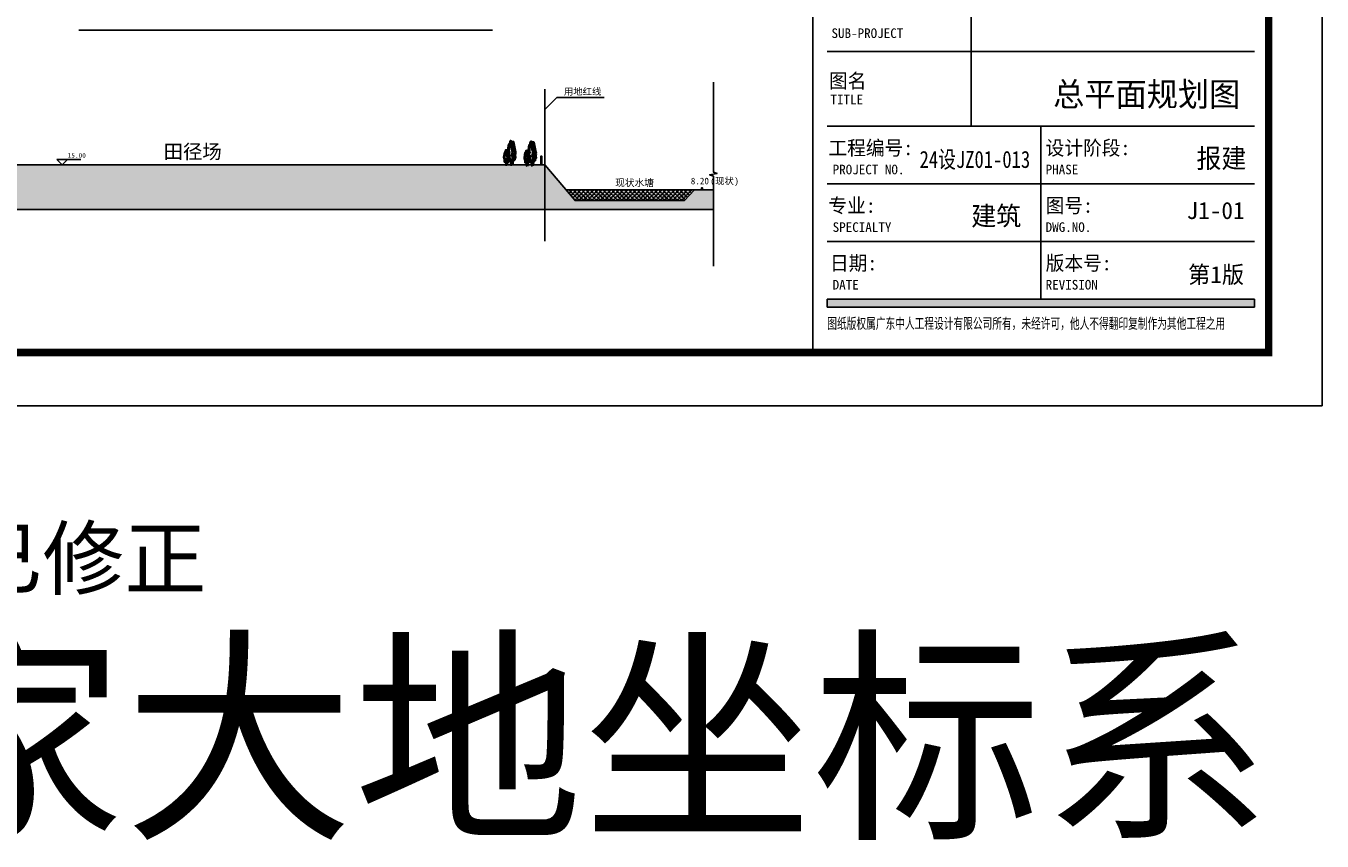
# Model space of a CAD drawing. Header units: millimetres. Extents: x 38389465 to 38395088, y 2473666 to 2480744.
# Tile 196 of 256: x 38390885 to 38391249, y 2479211 to 2479441. Entities that reach past the tile are written whole.
import ezdxf

# ---------------------------------------------------------------- set-up
doc = ezdxf.new("R2010")
doc.units = ezdxf.units.MM
doc.header["$LTSCALE"] = 2
doc.linetypes.add('DASH', pattern=[0.35, 0.25, -0.1])
doc.layers.get('0').update_dxf_attribs({"linetype": 'CONTINUOUS', "lineweight": 9})
for name, color, linetype in [('00-图框', 7, 'CONTINUOUS'), ('DIM_ELEV', 3, 'CONTINUOUS'), ('DIM_LEAD', 3, 'CONTINUOUS'), ('DIM_SYMB', 3, 'CONTINUOUS'), ('PUB_HATCH', 8, 'CONTINUOUS'), ('PUB_TEXT', 7, 'CONTINUOUS'), ('PUB_TITLE', 4, 'CONTINUOUS'), ('w-树01', 116, 'CONTINUOUS'), ('w-环境-水体', 156, 'CONTINUOUS'), ('建筑', 31, 'CONTINUOUS')]:
    doc.layers.add(name, color=color, linetype=linetype)
doc.layers.add('0核算', color=6, linetype='CONTINUOUS', plot=False)
doc.styles.add('-黑体', font='simhei.ttf', dxfattribs={"width": 0.8})
doc.styles.add('zz-0', font='arial.ttf')
doc.styles.add('图框-宋体', font='txt')
doc.styles.add('黑体', font='simhei.ttf', dxfattribs={"height": 3.5})

# ---------------------------------------------------------------- blocks, each defined once
blk = doc.blocks.new('A$C69596FC1')
at = {"layer": 'PUB_TITLE', "ltscale": 0.1}
blk.add_hatch(color=256, dxfattribs=at).paths.add_polyline_path([(109619.9998970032, 1999.999810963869), (109619.9998970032, 1849.999810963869), (117629.9998970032, 1849.999810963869), (117629.9998970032, 1999.999810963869)])
at = {"layer": 'PUB_TITLE'}
for p, q in [((118899.9998965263, 84099.99981099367), (118899.9998965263, -0.0001890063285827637)), ((117899.9998965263, 999.9998109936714), (117899.9998965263, 83099.99981099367)), ((112319.9998970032, 10989.99981099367), (112319.9998970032, 5239.999810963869)), ((109619.9998970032, 6639.999810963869), (117629.9998970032, 6639.999810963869)), ((999.9998970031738, 999.9998109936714), (117899.9998965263, 999.9998109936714)), ((118899.9998965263, -0.0001890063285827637), (-0.000102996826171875, -0.0001890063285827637))]:
    blk.add_line(p, q, dxfattribs=at)
at = {"layer": 'PUB_TITLE', "ltscale": 0.1}
for p, q in [((109349.9998965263, 999.9998105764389), (109349.9998965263, 83099.99981099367)), ((117629.9998970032, 5239.999810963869), (109619.9998970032, 5239.999810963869)), ((113624.9998965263, 5239.999810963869), (113624.9998965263, 1999.999810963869)), ((117629.9998970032, 4159.999810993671), (109619.9998970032, 4159.999810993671)), ((117629.9998970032, 3079.999810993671), (109619.9998970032, 3079.999810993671)), ((109619.9998970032, 1999.999810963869), (117629.9998970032, 1999.999810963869)), ((109619.9998970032, 1849.999810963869), (109619.9998970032, 1999.999810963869)), ((109619.9998970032, 1999.999810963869), (117629.9998970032, 1999.999810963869)), ((109619.9998970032, 1849.999810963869), (109619.9998970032, 1999.999810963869)), ((117629.9998970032, 1999.999810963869), (109619.9998970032, 1999.999810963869)), ((117629.9998970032, 1999.999810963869), (117629.9998970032, 1849.999810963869)), ((117629.9998970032, 1999.999810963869), (117629.9998970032, 1849.999810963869)), ((117629.9998970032, 1849.999810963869), (109619.9998970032, 1849.999810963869))]:
    blk.add_line(p, q, dxfattribs=at)
at = {"layer": 'PUB_TITLE', "const_width": 139.9999999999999}
blk.add_lwpolyline([(999.9998970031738, 83099.99981099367), (117899.9998965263, 83099.99981099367), (117899.9998965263, 999.9998109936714), (999.9998970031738, 999.9998109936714), (999.9998970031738, 83099.99981099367)], dxfattribs=at)
at = {"layer": 'PUB_TITLE', "ltscale": 0.1, "style": '图框-宋体'}
for s, height, p in [('SUB-PROJECT', 179.9999999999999, (109698.1460552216, 6896.136920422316)), ('图名', 269.9999999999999, (109650.2601418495, 5958.412743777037)), ('TITLE', 179.9999999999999, (109678.2470741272, 5652.739391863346)), ('工程编号:', 269.9999999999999, (109641.1178102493, 4699.999810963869)), ('设计阶段:', 269.9999999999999, (113714.9998965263, 4699.999810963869)), ('PROJECT NO.', 179.9999999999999, (109719.9998970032, 4339.999810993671)), ('PHASE', 179.9999999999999, (113714.9998965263, 4339.999810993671)), ('专业:', 269.9999999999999, (109641.1178102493, 3619.999810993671)), ('图号:', 269.9999999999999, (113714.9998965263, 3619.999810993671)), ('SPECIALTY', 179.9999999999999, (109719.9998970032, 3259.999810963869)), ('DWG.NO.', 179.9999999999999, (113714.9998965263, 3259.999810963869)), ('日期:', 269.9999999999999, (109669.3306803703, 2539.999810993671)), ('版本号:', 269.9999999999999, (113714.9998965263, 2539.999810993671)), ('DATE', 179.9999999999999, (109719.9998970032, 2179.999810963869)), ('REVISION', 179.9999999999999, (113714.9998965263, 2179.999810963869))]:
    blk.add_text(s, height=height, dxfattribs=at).set_placement(p)
at = {"layer": 'PUB_TITLE', "color": 201, "ltscale": 0.1, "style": '图框-宋体'}
for s, height, p in [('报建', 359.9999999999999, (116542.9853730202, 4459.999810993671)), ('建筑', 359.9999999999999, (112319.9998970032, 3379.999810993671)), ('第1版', 319.9999999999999, (116387.2986688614, 2299.999810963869))]:
    blk.add_text(s, height=height, dxfattribs=at).set_placement(p)
at = {"layer": 'PUB_TITLE', "color": 201, "ltscale": 0.1, "style": '图框-宋体', "width": 0.8}
blk.add_text('24设JZ01-013', height=319.9999999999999, dxfattribs=at).set_placement((111350.9294753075, 4459.999810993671))
at = {"layer": 'PUB_TITLE', "ltscale": 0.1, "style": '图框-宋体', "width": 0.65}
blk.add_text('图纸版权属广东中人工程设计有限公司所有，未经许可，他人不得翻印复制作为其他工程之用', height=199.9999999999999, dxfattribs=at).set_placement((109619.9998970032, 1444.768606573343))
blk = doc.blocks.new('A$C4F134FB3')
at = {"linetype": 'Continuous'}
for p, q in [((-0.4777372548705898, 5.255888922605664), (-1.026047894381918, 1.858905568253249)), ((-0.5667966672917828, 5.302585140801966), (-0.998693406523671, 3.100978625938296)), ((-0.8724074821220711, 2.847320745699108), (-0.7914904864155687, 2.856803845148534)), ((-0.724311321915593, 2.558585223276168), (-0.8167765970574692, 2.897674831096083)), ((-0.7705439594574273, 2.62023787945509), (-0.6934895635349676, 3.252177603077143)), ((-0.6934895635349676, 3.252177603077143), (-0.7397222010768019, 3.467961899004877)), ((-0.7336709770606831, 2.908982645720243), (-0.6527539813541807, 2.918465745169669)), ((-0.6874254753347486, 2.847320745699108), (-0.6065084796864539, 2.856803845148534)), ((-0.6472569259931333, 4.192380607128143), (-0.308217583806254, 3.190524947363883)), ((-0.4469154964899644, 3.452548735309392), (-0.6472569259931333, 4.099901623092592)), ((-0.2773958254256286, 3.283003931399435), (-0.6010242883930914, 4.300272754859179)), ((-0.5547916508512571, 2.419866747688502), (-0.462326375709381, 2.913087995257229)), ((-0.5210363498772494, 4.410897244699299), (-0.496761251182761, 4.413742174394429)), ((0, 5.456260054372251), (-0.4932780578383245, 5.374034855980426)), ((-0.4870283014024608, 3.479355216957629), (-0.4061113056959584, 3.488838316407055)), ((-0.261984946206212, 5.302128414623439), (-0.4777372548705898, 5.255888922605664)), ((-0.4777372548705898, 4.993865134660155), (-0.2928067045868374, 4.269446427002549)), ((-0.4716131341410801, 5.051733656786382), (-0.3906961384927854, 5.061216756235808)), ((-0.4716131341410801, 3.201876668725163), (-0.3906961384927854, 3.211359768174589)), ((-0.459375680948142, 4.102587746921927), (-0.4351005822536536, 4.105432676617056)), ((-0.308217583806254, 3.051806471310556), (-0.4469154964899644, 3.452548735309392)), ((-0.4099524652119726, 4.080558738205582), (-0.3290354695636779, 4.090041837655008)), ((-0.3328766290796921, 5.005487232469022), (-0.2519596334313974, 5.014970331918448)), ((-0.2928067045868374, 3.406309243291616), (-0.3236284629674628, 5.178823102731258)), ((-0.317461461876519, 5.144226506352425), (-0.2365444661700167, 5.153709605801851)), ((-0.308217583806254, 3.190524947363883), (-0.2773958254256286, 3.283003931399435)), ((-0.2467244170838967, 1.083733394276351), (-0.308217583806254, 3.051806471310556)), ((-0.3020462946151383, 3.818495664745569), (-0.2211292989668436, 3.827978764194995)), ((-0.2928067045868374, 4.269446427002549), (-0.2928067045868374, 3.406309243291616)), ((-0.2773958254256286, 3.144285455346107), (-0.01541087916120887, 3.68374619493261)), ((-0.1918850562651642, 1.103940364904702), (-0.2773958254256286, 3.144285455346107)), ((-0.2403856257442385, 3.756833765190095), (-0.1594686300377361, 3.766316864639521)), ((-0.2095552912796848, 3.263538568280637), (-0.1286382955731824, 3.273021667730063)), ((-0.194140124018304, 5.25213483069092), (-0.1132231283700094, 5.261617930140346)), ((-0.178724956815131, 5.051733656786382), (-0.09780796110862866, 5.061216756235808)), ((-0.1633097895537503, 3.618094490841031), (-0.08239279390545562, 3.627577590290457)), ((-0.1356571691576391, 5.289579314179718), (-0.1113820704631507, 5.292424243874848)), ((0.04623263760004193, 4.331099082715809), (-0.1232870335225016, 5.379194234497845)), ((-0.1170642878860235, 3.186461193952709), (-0.03614729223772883, 3.195944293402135)), ((-0.1048268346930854, 5.243332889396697), (-0.080551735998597, 5.246177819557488)), ((-0.08941166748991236, 5.289579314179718), (-0.06513656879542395, 5.292424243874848)), ((-0.08623395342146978, 5.390874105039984), (-0.005316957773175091, 5.40035720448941)), ((-0.05540361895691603, 5.067149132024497), (0.02551337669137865, 5.076632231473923)), ((0.1424443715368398, 5.540293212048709), (-0.04623263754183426, 5.471673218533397)), ((-0.04316616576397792, 5.412903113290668), (-0.01889106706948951, 5.415748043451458)), ((-0.02457328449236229, 5.221303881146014), (0.0563437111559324, 5.23078698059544)), ((-0.01541087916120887, 3.68374619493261), (0.07705439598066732, 4.176967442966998)), ((-0.01233583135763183, 5.120009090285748), (0.01193926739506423, 5.122854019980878)), ((0.01541087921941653, 4.901386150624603), (0.1232870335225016, 5.440846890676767)), ((0.07705439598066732, 4.176967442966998), (0.01541087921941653, 4.901386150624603)), ((0.02167221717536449, 5.221303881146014), (0.1025892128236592, 5.23078698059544)), ((0.02167221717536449, 5.159641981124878), (0.1025892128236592, 5.169125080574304)), ((0.05250255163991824, 5.452536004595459), (0.1334195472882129, 5.462019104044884)), ((0.05250255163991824, 5.159641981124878), (0.1334195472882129, 5.169125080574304)), ((0.06474000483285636, 4.672960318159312), (0.08901510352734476, 4.675805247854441)), ((0.06791771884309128, 5.236719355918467), (0.1488347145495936, 5.246202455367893)), ((0.07705439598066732, 4.146141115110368), (0.3698611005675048, 4.978451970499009)), ((0.0801551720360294, 4.827115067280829), (0.1044302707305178, 4.829959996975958)), ((0.08333288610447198, 4.866747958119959), (0.1642498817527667, 4.876231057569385)), ((0.09874805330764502, 5.329212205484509), (0.1796650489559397, 5.338695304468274)), ((0.09874805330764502, 5.313796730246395), (0.1796650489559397, 5.323279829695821)), ((0.1141632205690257, 4.990071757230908), (0.1950802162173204, 4.999554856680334)), ((0.1264006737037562, 5.197086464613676), (0.1506757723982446, 5.199931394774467)), ((0.1880613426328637, 5.197086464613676), (0.2123364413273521, 5.199931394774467)), ((0.2188916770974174, 5.320410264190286), (0.2431667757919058, 5.323255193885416)), ((0.2188916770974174, 5.289579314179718), (0.2431667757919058, 5.292424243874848)), ((0.22206939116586, 5.097980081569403), (0.3029863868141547, 5.107463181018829)), ((0.2343068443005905, 4.349235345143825), (0.2585819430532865, 4.352080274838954)), ((0.237484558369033, 4.990071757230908), (0.3184015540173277, 4.999554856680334)), ((0.2528997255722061, 4.604684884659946), (0.3338167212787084, 4.614167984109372)), ((0.2528997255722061, 2.986060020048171), (0.3338167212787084, 2.995543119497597)), ((0.308217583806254, 5.286715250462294), (0.2605188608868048, 5.477538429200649)), ((0.2651371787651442, 5.027516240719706), (0.2894122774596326, 5.030361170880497)), ((0.2651371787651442, 4.487974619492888), (0.2894122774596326, 4.490819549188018)), ((0.2959675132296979, 5.320410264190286), (0.3202426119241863, 5.323255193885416)), ((0.2991452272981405, 4.866747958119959), (0.3800622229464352, 4.876231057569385)), ((0.416093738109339, 5.0092782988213), (0.308217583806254, 5.286715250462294)), ((0.3113826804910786, 5.243332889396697), (0.3356577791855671, 5.246177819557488)), ((0.3145603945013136, 4.558438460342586), (0.3954773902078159, 4.567921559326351)), ((0.3145603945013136, 2.970644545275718), (0.3954773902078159, 2.980127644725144)), ((0.3299755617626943, 4.681762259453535), (0.410892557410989, 4.691245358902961)), ((0.3453907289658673, 4.681762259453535), (0.426307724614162, 4.691245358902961)), ((0.3916362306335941, 4.74342415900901), (0.4725532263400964, 4.752907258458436)), ((0.4038736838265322, 4.380066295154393), (0.4281487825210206, 4.382911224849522)), ((0.4070513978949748, 4.543022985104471), (0.4879683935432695, 4.552506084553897)), ((0.5153182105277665, 4.731408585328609), (0.416093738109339, 5.0092782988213)), ((0.4192888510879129, 5.274163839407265), (0.4435639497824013, 5.277008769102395)), ((0.4192888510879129, 4.349235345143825), (0.4435639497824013, 4.352080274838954)), ((0.4224665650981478, 3.047721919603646), (0.5033835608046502, 3.057205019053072)), ((0.4315046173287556, 4.115314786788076), (0.5195137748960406, 4.6874591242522)), ((0.4315046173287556, 3.313830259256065), (0.4315046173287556, 4.115314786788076)), ((0.4378817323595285, 4.774255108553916), (0.5187987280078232, 4.783738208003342)), ((0.4469154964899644, 3.344656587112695), (0.6318460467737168, 4.408164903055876)), ((0.4777372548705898, 2.250321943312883), (0.4469154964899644, 3.344656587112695)), ((0.462326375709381, 2.666477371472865), (0.7551330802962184, 3.776225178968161)), ((0.4687120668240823, 4.589269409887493), (0.549629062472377, 4.598752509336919)), ((0.4687120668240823, 4.512192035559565), (0.549629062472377, 4.521675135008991)), ((0.4809495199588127, 2.977258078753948), (0.5052246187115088, 2.980103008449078)), ((0.6318460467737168, 4.762667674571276), (0.4931481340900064, 4.793494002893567)), ((0.4995424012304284, 4.650931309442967), (0.5804593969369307, 4.660414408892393)), ((0.4995424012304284, 4.265544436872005), (0.5804593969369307, 4.275027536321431)), ((0.4995424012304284, 2.893567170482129), (0.5804593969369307, 2.903050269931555)), ((0.5236309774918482, 2.264373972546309), (0.8011039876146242, 3.019732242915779)), ((0.5303727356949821, 4.49677656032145), (0.6112897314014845, 4.506259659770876)), ((0.5303727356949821, 4.173051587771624), (0.6112897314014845, 4.182534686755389)), ((0.5580253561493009, 4.534221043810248), (0.5823004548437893, 4.537065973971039)), ((0.5580253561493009, 3.131412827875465), (0.5823004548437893, 3.134257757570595)), ((0.5708359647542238, 4.145464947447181), (0.7056976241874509, 4.161270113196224)), ((0.5766182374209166, 3.988065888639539), (0.6575352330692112, 3.997548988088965)), ((0.5862511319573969, 3.867986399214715), (0.7211127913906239, 3.883791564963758)), ((0.588855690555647, 4.426312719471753), (0.6131307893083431, 4.429157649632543)), ((0.588855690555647, 2.90018070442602), (0.6131307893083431, 2.90302563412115)), ((0.6042708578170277, 4.518805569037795), (0.6285459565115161, 4.521650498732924)), ((0.6042708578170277, 3.902186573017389), (0.6285459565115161, 3.905031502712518)), ((0.6042708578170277, 3.593877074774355), (0.6285459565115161, 3.596722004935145)), ((0.6042708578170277, 3.131412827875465), (0.6285459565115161, 3.134257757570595)), ((0.6161219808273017, 3.18930246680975), (0.8165191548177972, 3.48219649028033)), ((0.6170814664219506, 3.991310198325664), (0.7519431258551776, 4.007115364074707)), ((0.8815642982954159, 3.056006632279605), (0.6318460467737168, 4.762667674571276)), ((0.6505163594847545, 3.794278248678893), (0.6747914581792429, 3.797123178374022)), ((0.6536940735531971, 3.063137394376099), (0.7346110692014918, 3.072620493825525)), ((0.6623674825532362, 2.634345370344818), (0.847349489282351, 2.911823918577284)), ((0.6659315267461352, 2.90018070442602), (0.6902066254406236, 2.90302563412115)), ((0.6777826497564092, 3.405119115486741), (0.7856888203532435, 3.574689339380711)), ((0.6813466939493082, 3.270152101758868), (0.7056217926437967, 3.272997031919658)), ((0.708612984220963, 2.865577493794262), (0.8165191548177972, 3.297210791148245)), ((0.7430073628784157, 3.146828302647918), (0.7672824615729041, 3.149673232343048)), ((0.7616002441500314, 2.878151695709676), (0.842517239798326, 2.887634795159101)), ((0.7738376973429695, 3.670954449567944), (0.7981127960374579, 3.673799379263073)), ((0.7892528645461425, 3.378060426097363), (0.8135279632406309, 3.380905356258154)), ((0.7892528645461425, 3.115997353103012), (0.8135279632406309, 3.118842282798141)), ((0.835498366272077, 3.347229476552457), (0.8597734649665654, 3.350074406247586)), ((-1.032341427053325, 2.650163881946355), (-0.8974797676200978, 2.665969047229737)), ((-1.006675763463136, 1.787355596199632), (-0.3852719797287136, 1.032681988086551)), ((-0.9989855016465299, 2.755966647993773), (-0.9246527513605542, 2.373627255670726)), ((-0.9398504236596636, 2.557671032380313), (-0.8049887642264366, 2.573476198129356)), ((-0.9398504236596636, 2.418931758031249), (-0.8049887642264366, 2.434736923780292)), ((-0.9246527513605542, 2.373627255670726), (-0.8013657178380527, 2.00371131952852)), ((-0.9090200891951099, 2.311023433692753), (-0.7741584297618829, 2.326828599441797)), ((-0.7551330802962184, 2.573998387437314), (-0.8938309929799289, 2.712716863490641)), ((-0.8321874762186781, 1.464250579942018), (-0.8406590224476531, 1.354104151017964)), ((-0.8013657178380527, 2.00371131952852), (-0.8321874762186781, 1.464250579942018)), ((-0.6010242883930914, 2.311974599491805), (-0.7705439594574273, 2.62023787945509)), ((-0.7573372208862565, 1.257431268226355), (-0.6318460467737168, 1.248466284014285)), ((-0.7548684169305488, 2.680994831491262), (-0.6200067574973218, 2.696799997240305)), ((-0.5393807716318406, 2.404453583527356), (-0.724311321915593, 2.558585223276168)), ((-0.6623774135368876, 2.218530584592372), (-0.5275157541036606, 2.234335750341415)), ((-0.6623774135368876, 2.064375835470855), (-0.5275157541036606, 2.080181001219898)), ((-0.6318460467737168, 1.248466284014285), (-0.416093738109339, 1.248466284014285)), ((-0.5393807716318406, 1.248466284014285), (-0.6010242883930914, 2.311974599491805)), ((-0.4006828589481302, 1.248466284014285), (-0.5547916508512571, 2.389040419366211)), ((-0.5239698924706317, 1.155987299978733), (-0.3390393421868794, 0.154131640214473)), ((-0.4928105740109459, 2.12603773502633), (-0.3579489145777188, 2.141842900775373)), ((-0.3934739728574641, 1.066465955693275), (-0.4662560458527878, 0.848087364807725)), ((-0.4619802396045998, 2.002713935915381), (-0.3271185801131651, 2.018519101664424)), ((-0.3852719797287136, 1.017268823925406), (-0.4580540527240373, 0.798890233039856)), ((-0.3770699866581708, 0.9885704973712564), (-0.4498520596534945, 0.7701919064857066)), ((-0.3852719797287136, 0.8631371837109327), (-0.4292854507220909, 0.6430372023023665)), ((-0.416093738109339, 1.248466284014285), (-0.308217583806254, 1.32553210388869)), ((-0.3401610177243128, 0.8163805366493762), (-0.4129430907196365, 0.5980019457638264)), ((-0.3319590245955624, 0.7548841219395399), (-0.4047410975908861, 0.5365055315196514)), ((-0.3237570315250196, 0.6974874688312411), (-0.3965391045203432, 0.4791088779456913)), ((-0.3852719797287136, 1.032681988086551), (-0.09246527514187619, 1.140574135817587)), ((-0.3698611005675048, 1.048095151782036), (-0.3236284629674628, 0.6165265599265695)), ((-0.2465740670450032, 0.2928501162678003), (-0.3698611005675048, 0.5702870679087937)), ((-0.3686016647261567, 0.6094691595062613), (-0.2168647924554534, 0.3388849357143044)), ((-0.3390393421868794, 0.6165265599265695), (-0.154108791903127, 0.3853291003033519)), ((-0.308217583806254, 1.32553210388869), (-0.1078761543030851, 1.310118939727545)), ((-0.2866311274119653, 1.706575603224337), (-0.2057141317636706, 1.716058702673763)), ((-0.2773958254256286, 0.6011133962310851), (-0.2003414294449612, 0.5394607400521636)), ((0.01541087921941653, 0.3390896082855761), (-0.2465740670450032, 0.2928501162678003)), ((-0.2168647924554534, 0.3388849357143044), (-0.06512792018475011, 0.3675832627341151)), ((-0.2008818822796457, 2.341451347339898), (-0.07756054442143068, 2.696007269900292)), ((-0.2003414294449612, 0.5394607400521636), (-0.1078761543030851, 0.5548739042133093)), ((-0.154108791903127, 0.3853291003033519), (-0.06164351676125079, 0.4315685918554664)), ((-0.1078761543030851, 0.5548739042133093), (0.4777372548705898, 2.250321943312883)), ((-0.1078761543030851, 1.310118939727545), (0.1078761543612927, 1.310118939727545)), ((-0.09246527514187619, 1.140574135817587), (0.261984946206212, 1.356358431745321)), ((-0.07756054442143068, 2.696007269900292), (0.07659112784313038, 2.788500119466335)), ((-0.06512792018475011, 0.3675832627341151), (-0.02001695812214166, 0.3921818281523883)), ((-0.06164351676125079, 0.4315685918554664), (0.0308217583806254, 0.9556161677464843)), ((-0.04577072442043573, 2.218530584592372), (0.08909093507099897, 2.234335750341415)), ((-0.02001695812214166, 0.3921818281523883), (0.0291950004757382, 0.9333502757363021)), ((0.2928067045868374, 1.233053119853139), (0, 0)), ((0.01279101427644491, 0.7775593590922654), (0.1403761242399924, 0.5911449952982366)), ((0.06164351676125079, 1.00185565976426), (0.01541087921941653, 0.3390896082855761)), ((0.0332959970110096, 0.8308562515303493), (0.1550540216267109, 0.6529558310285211)), ((0.0538009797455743, 0.9702481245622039), (0.1849101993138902, 0.7786846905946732)), ((0.0579019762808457, 1.015345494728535), (0.1939170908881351, 0.8166140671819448)), ((0.0579019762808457, 0.929250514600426), (0.178738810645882, 0.7526960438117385)), ((0.0784069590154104, 1.03994406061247), (0.2035355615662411, 0.8571188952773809)), ((0.1071139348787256, 1.150637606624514), (0.2304450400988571, 0.9704387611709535)), ((0.1078761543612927, 1.310118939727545), (0.1078761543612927, 1.310118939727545)), ((0.1078761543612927, 1.310118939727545), (0.4469154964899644, 1.217639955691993)), ((0.1153159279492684, 1.175236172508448), (0.2368944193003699, 0.9975980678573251)), ((0.1276189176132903, 1.208034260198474), (0.2342448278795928, 1.052243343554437)), ((0.1358209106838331, 1.21213402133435), (0.2424468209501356, 1.056343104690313)), ((0.1399219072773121, 1.175236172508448), (0.2465478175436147, 1.019445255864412)), ((0.1522248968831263, 1.261331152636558), (0.2615799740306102, 1.101552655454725)), ((0.1546264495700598, 2.2956079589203), (0.2894881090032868, 2.311413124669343)), ((0.2317022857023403, 2.172284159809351), (0.3665639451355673, 2.188089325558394)), ((0.261984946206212, 1.356358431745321), (0.5928902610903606, 1.27647289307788)), ((0.262532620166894, 2.033544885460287), (0.3973942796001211, 2.049350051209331)), ((0.2933629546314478, 2.2956079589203), (0.4282246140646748, 2.311413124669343)), ((0.2991452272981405, 1.737406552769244), (0.3800622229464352, 1.74688965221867)), ((0.3299755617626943, 1.829899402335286), (0.410892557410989, 1.839382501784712)), ((0.3704387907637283, 2.218530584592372), (0.5053004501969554, 2.234335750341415)), ((0.385853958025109, 1.925636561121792), (0.520715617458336, 1.941441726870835)), ((0.4320994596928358, 2.064375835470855), (0.5669611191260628, 2.080181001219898)), ((0.4378817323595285, 1.72199107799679), (0.5187987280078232, 1.731474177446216)), ((0.4469154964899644, 1.217639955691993), (0.857639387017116, 2.682772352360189)), ((0.4629297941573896, 2.12603773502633), (0.5977914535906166, 2.141842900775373)), ((0.5303727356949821, 1.598667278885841), (0.6112897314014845, 1.608150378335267)), ((0.5580253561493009, 1.728604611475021), (0.5823004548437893, 1.731449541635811)), ((0.573440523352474, 1.759435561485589), (0.5977156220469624, 1.762280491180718)), ((0.6691092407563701, 2.616088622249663), (0.7500262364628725, 2.625571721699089)), ((0.703932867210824, 1.367705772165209), (0.6780786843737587, 1.988298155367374)), ((0.696761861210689, 2.499378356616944), (0.7210369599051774, 2.502223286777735)), ((0.7153547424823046, 2.708581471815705), (0.7962717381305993, 2.718064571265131)), ((0.835498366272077, 2.715195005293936), (0.8597734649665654, 2.718039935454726))]:
    blk.add_line(p, q, dxfattribs=at)
for centre, radius, start, end in [((-0.11552688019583, 2.927724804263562), 0.9, 168.9010271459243, 191.0019515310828), ((-0.8302061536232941, 2.841299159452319), 0.04316571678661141, 20.37547237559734, 172.3051463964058), ((-0.6914696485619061, 2.902961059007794), 0.04316571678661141, 20.37547237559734, 172.3051463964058), ((-0.6452241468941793, 2.841299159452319), 0.04316571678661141, 20.37547237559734, 172.3051463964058), ((-0.4784800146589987, 5.285259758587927), 0.09, 99.4637027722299, 168.9010271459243), ((-0.5083759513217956, 4.409090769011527), 0.01294971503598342, 20.37547237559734, 172.3051463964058), ((-0.4448269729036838, 3.473333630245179), 0.04316571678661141, 20.37547237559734, 172.3051463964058), ((-0.4294118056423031, 5.045712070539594), 0.04316571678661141, 20.37547237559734, 172.3051463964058), ((-0.4294118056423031, 3.195855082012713), 0.04316571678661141, 20.37547237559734, 172.3051463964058), ((-0.4467152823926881, 4.100781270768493), 0.01294971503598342, 20.37547237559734, 172.3051463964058), ((-0.3677511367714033, 4.074537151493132), 0.04316571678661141, 20.37547237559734, 172.3051463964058), ((-0.2906753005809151, 4.999465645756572), 0.04316571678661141, 20.37547237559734, 172.3051463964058), ((-0.275260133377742, 5.138204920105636), 0.04316571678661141, 20.37547237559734, 172.3051463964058), ((-0.259844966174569, 3.812474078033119), 0.04316571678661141, 20.37547237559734, 172.3051463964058), ((-0.1981842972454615, 3.750812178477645), 0.04316571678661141, 20.37547237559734, 172.3051463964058), ((-0.1673539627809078, 3.257516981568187), 0.04316571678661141, 20.37547237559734, 172.3051463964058), ((-0.1519387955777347, 5.246113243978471), 0.04316571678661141, 20.37547237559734, 172.3051463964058), ((-0.136523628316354, 5.045712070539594), 0.04316571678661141, 20.37547237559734, 172.3051463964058), ((-0.121108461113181, 3.612072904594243), 0.04316571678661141, 20.37547237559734, 172.3051463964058), ((-0.1229967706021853, 5.287772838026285), 0.01294971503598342, 20.37547237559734, 172.3051463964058), ((-0.07486295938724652, 3.18043960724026), 0.04316571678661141, 20.37547237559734, 172.3051463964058), ((-0.09216643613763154, 5.241526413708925), 0.01294971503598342, 20.37547237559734, 172.3051463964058), ((-0.0767512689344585, 5.287772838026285), 0.01294971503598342, 20.37547237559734, 172.3051463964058), ((-0.04403262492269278, 5.384852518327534), 0.04316571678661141, 20.37547237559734, 172.3051463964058), ((-0.01320229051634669, 5.061127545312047), 0.04316571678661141, 20.37547237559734, 172.3051463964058), ((-0.03050576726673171, 5.411096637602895), 0.01294971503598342, 20.37547237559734, 172.3051463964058), ((0.01762804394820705, 5.215282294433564), 0.04316571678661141, 20.37547237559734, 172.3051463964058), ((0.0003245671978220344, 5.118202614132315), 0.01294971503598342, 20.37547237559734, 172.3051463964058), ((0.0638735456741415, 5.215282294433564), 0.04316571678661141, 20.37547237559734, 172.3051463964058), ((0.0638735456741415, 5.153620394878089), 0.04316571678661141, 20.37547237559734, 172.3051463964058), ((0.09470388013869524, 5.446514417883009), 0.04316571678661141, 20.37547237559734, 172.3051463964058), ((0.09470388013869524, 5.153620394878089), 0.04316571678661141, 20.37547237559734, 172.3051463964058), ((0.07740040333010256, 4.671153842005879), 0.01294971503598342, 20.37547237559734, 172.3051463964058), ((0.1101190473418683, 5.230697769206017), 0.04316571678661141, 20.37547237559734, 172.3051463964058), ((0.09281557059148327, 4.825308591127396), 0.01294971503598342, 20.37547237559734, 172.3051463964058), ((0.1255342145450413, 4.860726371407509), 0.04316571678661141, 20.37547237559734, 172.3051463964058), ((0.140949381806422, 5.32319061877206), 0.04316571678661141, 20.37547237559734, 172.3051463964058), ((0.140949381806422, 5.307775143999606), 0.04316571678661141, 20.37547237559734, 172.3051463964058), ((0.1563645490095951, 4.984050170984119), 0.04316571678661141, 20.37547237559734, 172.3051463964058), ((0.1390610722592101, 5.195279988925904), 0.01294971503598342, 20.37547237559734, 172.3051463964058), ((0.1732052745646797, 5.455713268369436), 0.09, 14.03425445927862, 109.9858356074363), ((0.2007217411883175, 5.195279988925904), 0.01294971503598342, 20.37547237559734, 172.3051463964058), ((0.2315520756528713, 5.318603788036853), 0.01294971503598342, 20.37547237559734, 172.3051463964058), ((0.2315520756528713, 5.287772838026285), 0.01294971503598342, 20.37547237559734, 172.3051463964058), ((0.2642707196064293, 5.091958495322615), 0.04316571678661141, 20.37547237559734, 172.3051463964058), ((0.2469672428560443, 4.347428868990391), 0.01294971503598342, 20.37547237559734, 172.3051463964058), ((0.27968588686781, 4.984050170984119), 0.04316571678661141, 20.37547237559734, 172.3051463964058), ((0.2951010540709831, 4.598663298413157), 0.04316571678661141, 20.37547237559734, 172.3051463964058), ((0.2951010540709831, 2.980038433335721), 0.04316571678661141, 20.37547237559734, 172.3051463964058), ((0.2777975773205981, 5.025709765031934), 0.01294971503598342, 20.37547237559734, 172.3051463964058), ((0.2777975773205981, 4.486168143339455), 0.01294971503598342, 20.37547237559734, 172.3051463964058), ((0.3086279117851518, 5.318603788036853), 0.01294971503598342, 20.37547237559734, 172.3051463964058), ((0.3413465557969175, 4.860726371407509), 0.04316571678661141, 20.37547237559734, 172.3051463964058), ((0.3240430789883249, 5.241526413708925), 0.01294971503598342, 20.37547237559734, 172.3051463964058), ((0.3567617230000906, 4.552416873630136), 0.04316571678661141, 20.37547237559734, 172.3051463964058), ((0.3567617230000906, 2.964622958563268), 0.04316571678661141, 20.37547237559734, 172.3051463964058), ((0.3721768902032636, 4.675740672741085), 0.04316571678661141, 20.37547237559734, 172.3051463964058), ((0.3875920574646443, 4.675740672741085), 0.04316571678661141, 20.37547237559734, 172.3051463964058), ((0.4338375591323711, 4.73740257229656), 0.04316571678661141, 20.37547237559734, 172.3051463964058), ((0.4165340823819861, 4.378259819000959), 0.01294971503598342, 20.37547237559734, 172.3051463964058), ((0.4492527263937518, 4.537001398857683), 0.04316571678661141, 20.37547237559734, 172.3051463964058), ((0.4319492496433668, 5.272357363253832), 0.01294971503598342, 20.37547237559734, 172.3051463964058), ((0.4319492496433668, 4.347428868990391), 0.01294971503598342, 20.37547237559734, 172.3051463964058), ((0.4646678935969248, 3.041700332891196), 0.04316571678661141, 20.37547237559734, 172.3051463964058), ((0.4800830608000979, 4.768233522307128), 0.04316571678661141, 20.37547237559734, 172.3051463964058), ((0.5109133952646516, 4.583247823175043), 0.04316571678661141, 20.37547237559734, 172.3051463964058), ((0.5109133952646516, 4.506170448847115), 0.04316571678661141, 20.37547237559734, 172.3051463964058), ((0.4936099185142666, 2.975451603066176), 0.01294971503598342, 20.37547237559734, 172.3051463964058), ((0.5417437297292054, 4.644909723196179), 0.04316571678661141, 20.37547237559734, 172.3051463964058), ((0.5417437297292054, 4.259522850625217), 0.04316571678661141, 20.37547237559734, 172.3051463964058), ((0.5417437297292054, 2.88754558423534), 0.04316571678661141, 20.37547237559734, 172.3051463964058), ((0.4305600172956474, 4.701142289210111), 0.09, 351.2551151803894, 19.65113511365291), ((0.5725740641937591, 4.490754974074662), 0.04316571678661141, 20.37547237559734, 172.3051463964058), ((0.5725740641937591, 4.167030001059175), 0.04316571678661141, 20.37547237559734, 172.3051463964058), ((0.5706857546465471, 4.532414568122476), 0.01294971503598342, 20.37547237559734, 172.3051463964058), ((0.5706857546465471, 3.129606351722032), 0.01294971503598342, 20.37547237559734, 172.3051463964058), ((0.6411715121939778, 4.135428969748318), 0.07194286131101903, 20.37547237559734, 172.3051463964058), ((0.6188195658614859, 3.982044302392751), 0.04316571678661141, 20.37547237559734, 172.3051463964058), ((0.6565866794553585, 3.857950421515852), 0.07194286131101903, 20.37547237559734, 172.3051463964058), ((0.6015160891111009, 4.424506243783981), 0.01294971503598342, 20.37547237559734, 172.3051463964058), ((0.6015160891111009, 2.898374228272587), 0.01294971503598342, 20.37547237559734, 172.3051463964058), ((0.6169312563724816, 4.516999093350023), 0.01294971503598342, 20.37547237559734, 172.3051463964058), ((0.6169312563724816, 3.900380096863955), 0.01294971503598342, 20.37547237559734, 172.3051463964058), ((0.6169312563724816, 3.592070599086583), 0.01294971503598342, 20.37547237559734, 172.3051463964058), ((0.6169312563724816, 3.129606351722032), 0.01294971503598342, 20.37547237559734, 172.3051463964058), ((0.6874170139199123, 3.981274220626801), 0.07194286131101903, 20.37547237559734, 172.3051463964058), ((0.6631767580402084, 3.79247177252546), 0.01294971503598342, 20.37547237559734, 172.3051463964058), ((0.6958954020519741, 3.057115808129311), 0.04316571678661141, 20.37547237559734, 172.3051463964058), ((0.6785919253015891, 2.898374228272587), 0.01294971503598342, 20.37547237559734, 172.3051463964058), ((0.6940070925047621, 3.268345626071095), 0.01294971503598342, 20.37547237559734, 172.3051463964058), ((0.7556677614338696, 3.145021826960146), 0.01294971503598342, 20.37547237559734, 172.3051463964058), ((0.8038015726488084, 2.872130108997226), 0.04316571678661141, 20.37547237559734, 172.3051463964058), ((0.7864980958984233, 3.66914797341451), 0.01294971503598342, 20.37547237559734, 172.3051463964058), ((0.8019132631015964, 3.376253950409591), 0.01294971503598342, 20.37547237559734, 172.3051463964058), ((0.8019132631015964, 3.114190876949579), 0.01294971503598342, 20.37547237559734, 172.3051463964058), ((0.8481587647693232, 3.345423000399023), 0.01294971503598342, 20.37547237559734, 172.3051463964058), ((-0.008953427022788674, 2.925706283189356), 0.9, 344.3400998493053, 8.324440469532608), ((-0.9620058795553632, 2.640127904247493), 0.07194286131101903, 20.37547237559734, 172.3051463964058), ((-0.9371978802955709, 1.844564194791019), 0.09, 170.8308983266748, 219.4682847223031), ((-0.8695148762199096, 2.54763505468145), 0.07194286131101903, 20.37547237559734, 172.3051463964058), ((-0.8695148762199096, 2.408895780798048), 0.07194286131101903, 20.37547237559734, 172.3051463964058), ((-0.8386845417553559, 2.300987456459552), 0.07194286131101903, 20.37547237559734, 172.3051463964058), ((-0.7509240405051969, 1.347202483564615), 0.09, 175.6019497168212, 265.9137787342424), ((-0.6845328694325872, 2.670958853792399), 0.07194286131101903, 20.37547237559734, 172.3051463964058), ((-0.5920418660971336, 2.20849460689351), 0.07194286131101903, 20.37547237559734, 172.3051463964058), ((-0.5920418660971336, 2.054339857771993), 0.07194286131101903, 20.37547237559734, 172.3051463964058), ((-0.4224750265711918, 2.116001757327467), 0.07194286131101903, 20.37547237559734, 172.3051463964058), ((-0.3916446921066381, 1.992677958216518), 0.07194286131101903, 20.37547237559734, 172.3051463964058), ((-0.2444297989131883, 1.700554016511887), 0.04316571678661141, 20.37547237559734, 172.3051463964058), ((0.02456482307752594, 2.20849460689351), 0.07194286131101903, 20.37547237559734, 172.3051463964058), ((0.2249619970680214, 2.285571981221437), 0.07194286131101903, 20.37547237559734, 172.3051463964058), ((0.302037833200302, 2.162248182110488), 0.07194286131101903, 20.37547237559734, 172.3051463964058), ((0.3328681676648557, 2.023508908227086), 0.07194286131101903, 20.37547237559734, 172.3051463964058), ((0.3636985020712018, 2.285571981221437), 0.07194286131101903, 20.37547237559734, 172.3051463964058), ((0.3413465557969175, 1.731384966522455), 0.04316571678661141, 20.37547237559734, 172.3051463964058), ((0.3721768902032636, 1.823877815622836), 0.04316571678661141, 20.37547237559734, 172.3051463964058), ((0.44077433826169, 2.20849460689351), 0.07194286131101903, 20.37547237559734, 172.3051463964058), ((0.456189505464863, 1.91560058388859), 0.07194286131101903, 20.37547237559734, 172.3051463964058), ((0.5024350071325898, 2.054339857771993), 0.07194286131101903, 20.37547237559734, 172.3051463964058), ((0.4800830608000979, 1.715969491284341), 0.04316571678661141, 20.37547237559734, 172.3051463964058), ((0.5332653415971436, 2.116001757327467), 0.07194286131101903, 20.37547237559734, 172.3051463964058), ((0.5725740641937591, 1.592645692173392), 0.04316571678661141, 20.37547237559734, 172.3051463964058), ((0.5706857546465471, 1.726798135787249), 0.01294971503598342, 20.37547237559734, 172.3051463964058), ((0.5861009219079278, 1.757629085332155), 0.01294971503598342, 20.37547237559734, 172.3051463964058), ((0.6140108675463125, 1.363959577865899), 0.09, 256.427631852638, 2.385599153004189), ((0.7113105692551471, 2.610067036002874), 0.04316571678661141, 20.37547237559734, 172.3051463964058), ((0.7094222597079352, 2.497571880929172), 0.01294971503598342, 20.37547237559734, 172.3051463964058), ((0.7575560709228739, 2.702559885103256), 0.04316571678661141, 20.37547237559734, 172.3051463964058), ((0.8481587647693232, 2.713388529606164), 0.01294971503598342, 20.37547237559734, 172.3051463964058)]:
    blk.add_arc(centre, radius, start, end, dxfattribs=at)
at = {"style": 'zz-0'}
for tag in ['YSIZE', 'XSIZE']:
    blk.add_attdef(tag, (-0.1700515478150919, 0.09079201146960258), '', height=0.0005, dxfattribs=at)
blk = doc.blocks.new('sdf1231')
at = {"layer": 'PUB_HATCH', "linetype": 'Continuous'}
h = blk.add_hatch(dxfattribs=at)
h.set_pattern_fill('土壤', color=256, scale=0.2922416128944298, angle=90.92004339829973)
h.set_pattern_definition([(21.03751574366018, (-142.3973007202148, -754.525488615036), (0.6294516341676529, 1.416266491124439), [1.095906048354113, -1.095906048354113]), (21.03751574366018, (-142.5448285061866, -754.1419164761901), (0.6294516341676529, 1.416266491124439), [1.095906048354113, -1.095906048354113]), (21.03751574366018, (-142.692356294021, -753.7583443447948), (0.6294516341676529, 1.416266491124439), [1.095906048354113, -1.095906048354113]), (111.0375157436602, (-142.6136748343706, -753.5813110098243), (-1.416266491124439, 0.6294516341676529), [1.095906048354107, -1.095906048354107]), (111.0375157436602, (-142.2301026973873, -753.4337832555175), (-1.416266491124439, 0.6294516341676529), [1.095906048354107, -1.095906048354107]), (111.0375157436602, (-141.8465305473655, -753.2862554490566), (-1.416266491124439, 0.6294516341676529), [1.095906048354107, -1.095906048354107])])
h.paths.add_polyline_path([(511.0244188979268, -30.94898907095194), (502.5223601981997, -20.94894704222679), (310.2752661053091, -20.94894702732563), (310.2752661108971, -20.44894701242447), (306.8985055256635, -20.44894701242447), (306.8985055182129, -20.6489470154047), (297.2076650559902, -20.64894700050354), (297.2076650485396, -20.44894703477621), (294.0068390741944, -20.44894703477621), (289.293103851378, -23.44894075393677), (179.6532702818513, -23.44905493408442), (173.2499828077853, -20.84894695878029), (156.0952289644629, -20.64894700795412), (156.0952289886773, -20.44894701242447), (137.1963110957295, -20.44894703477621), (137.1952289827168, -20.64894700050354), (127.1952140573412, -20.64893192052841), (127.1952119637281, -20.84893595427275), (124.1952122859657, -20.64891384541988), (121.1952096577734, -20.8488917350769), (121.195211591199, -20.64892285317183), (107.0948029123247, -20.64894699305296), (107.0948029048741, -20.44894698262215), (79.59466698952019, -20.44894695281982), (79.59466699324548, -22.84909571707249), (63.29458888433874, -22.84909568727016), (63.29456038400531, -27.94921464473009), (3.291009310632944, -27.94824980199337), (3.291009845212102, -23.44873252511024), (-14.00057931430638, -23.44852528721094), (-14.0005793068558, -23.64849048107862), (-17.00069433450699, -23.44846836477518), (-20.00081230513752, -23.64844623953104), (-20.0008135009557, -23.44842879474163), (-26.88294161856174, -23.4483180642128), (-29.23092202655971, -23.75091802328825), (-38.14844669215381, -23.75091801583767), (-38.14844670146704, -23.95091799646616), (-81.49214511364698, -23.950917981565), (-81.49214511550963, -23.75091798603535), (-101.2110972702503, -23.75091800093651), (-101.1422718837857, -33.45130140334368), (549.9319062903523, -33.45130140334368), (549.9318908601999, -27.94947615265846), (544.6556443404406, -27.94942194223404), (541.7667808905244, -30.94910503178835)])
at = {"layer": 'w-环境-水体', "linetype": 'ByBlock'}
h = blk.add_hatch(dxfattribs=at)
h.set_pattern_fill('水', color=256, scale=0.3, angle=69.88252765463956)
h.set_pattern_definition([(359.9994113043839, (10.08751260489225, 3.080092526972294), (0.6000061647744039, 0.5999938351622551), [0.2400000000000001, -0.9600000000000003]), (44.99941130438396, (10.5675138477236, 3.20008759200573), (1.232961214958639e-05, 1.19999999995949), [0.3394104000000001, -0.5091168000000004, 0.3394116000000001, -0.5091174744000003]), (134.999411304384, (11.04751383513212, 3.200082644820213), (-1.199999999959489, 1.232961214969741e-05), [0.3394103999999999, -0.5091167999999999, 0.3394115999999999, -0.5091174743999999]), (26.56446250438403, (10.32751260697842, 3.080090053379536), (1.199999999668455, -1.232859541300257e-05), [0.2683199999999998, -2.414961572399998]), (26.56446250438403, (10.92751877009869, 3.680083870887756), (1.199999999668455, -1.232859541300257e-05), [0.2683199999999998, -2.414961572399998]), (333.434360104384, (11.04751383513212, 3.200082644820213), (1.199999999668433, -1.233062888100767e-05), [0.26832, -2.4149615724]), (333.434360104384, (10.44752001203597, 3.800088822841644), (1.199999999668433, -1.233062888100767e-05), [0.26832, -2.4149615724])])
h.paths.add_polyline_path([(544.6556443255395, -27.94942193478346), (508.4738659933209, -27.94905257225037), (511.0244188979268, -30.94898903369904), (541.766780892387, -30.94910503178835)])
at = {"color": 1, "linetype": 'DASH', "ltscale": 4, "const_width": 0.5, "flags": 128}
blk.add_lwpolyline([(502.5223601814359, -42.4114728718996), (502.5223602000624, 0.4069230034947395)], dxfattribs=at)
at = {"layer": 'DIM_ELEV', "linetype": 'Continuous'}
for p, q in [((366.7021958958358, -20.94894703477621), (365.2021958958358, -19.44894703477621)), ((365.2021958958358, -19.44894703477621), (371.9499807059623, -19.44894703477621)), ((366.7021958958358, -20.94894703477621), (368.2021958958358, -19.44894703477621))]:
    blk.add_line(p, q, dxfattribs=at)
at = {"layer": 'DIM_ELEV', "color": 1, "linetype": 'Continuous', "const_width": 0.375}
blk.add_lwpolyline([(546.9047469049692, -27.52860357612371, 1), (546.5297469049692, -27.52860357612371, 1)], format="xyb", close=True, dxfattribs=at)
at = {"layer": 'DIM_LEAD', "linetype": 'ByBlock'}
for p, q in [((502.5223601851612, -5.323026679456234), (505.866645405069, -1.980189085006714)), ((505.866645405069, -1.980189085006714), (519.2066407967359, -1.980189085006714))]:
    blk.add_line(p, q, dxfattribs=at)
at = {"layer": 'DIM_LEAD', "linetype": 'ByBlock', "const_width": 0.2}
blk.add_lwpolyline([(502.4516342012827, -5.393722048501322, 1), (502.5930861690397, -5.252331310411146, 1)], format="xyb", close=True, dxfattribs=at)
at = {"layer": 'DIM_SYMB', "linetype": 'ByBlock'}
blk.add_lwpolyline([(549.9318908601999, 2.383842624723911), (549.9318908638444, -22.96839728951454), (550.9818908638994, -23.35056603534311), (548.8818908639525, -23.72085269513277), (549.9318908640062, -24.09339728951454), (549.9318908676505, -49.44563720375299)], dxfattribs=at)
at = {"layer": 'w-环境-水体', "linetype": 'ByBlock'}
blk.add_lwpolyline([(544.6556443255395, -27.94942193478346), (508.4738659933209, -27.94905257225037), (511.0244188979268, -30.94898903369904), (541.766780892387, -30.94910503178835)], close=True, dxfattribs=at)
at = {"layer": '建筑', "linetype": 'ByBlock', "flags": 128}
for points in [[(-101.1422718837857, -33.45130140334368), (549.9319062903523, -33.45130140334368), (549.9318908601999, -27.94947615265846), (544.6556443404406, -27.94942194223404), (541.7667808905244, -30.94910503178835), (511.0244188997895, -30.94898907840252), (511.0244188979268, -30.94898907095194), (502.5223601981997, -20.94894704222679), (310.2752661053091, -20.94894702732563)], [(501.6244439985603, -20.94894704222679), (501.6244440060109, -18.44894706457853), (501.4244439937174, -18.44894710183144), (501.4244439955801, -20.94894707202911)]]:
    blk.add_lwpolyline(points, dxfattribs=at)
at = {"layer": 'w-树01', "linetype": 'Continuous'}
ref = blk.add_blockref('A$C4F134FB3', (493.0598704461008, -21.22420659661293), dxfattribs=dict(at, xscale=-1.285863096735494, yscale=1.285863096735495, zscale=1.285863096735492, rotation=2.630354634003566e-08))
ref.add_attrib('XSIZE', '1924', (493.2785334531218, -21.10746049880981), dxfattribs={"layer": '0', "height": 0.0006429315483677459, "style": 'zz-0', "text_generation_flag": 2})
ref.add_attrib('YSIZE', '5540', (493.2785334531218, -21.10746049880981), dxfattribs={"layer": '0', "height": 0.0006429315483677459, "style": 'zz-0', "text_generation_flag": 2})
ref = blk.add_blockref('A$C4F134FB3', (498.8237949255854, -21.37529777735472), dxfattribs=dict(at, xscale=-1.285863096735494, yscale=1.285863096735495, zscale=1.285863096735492, rotation=2.630354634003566e-08))
ref.add_attrib('XSIZE', '1924', (499.0424579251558, -21.2585516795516), dxfattribs={"layer": '0', "height": 0.0006429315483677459, "style": 'zz-0', "text_generation_flag": 2})
ref.add_attrib('YSIZE', '5540', (499.0424579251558, -21.2585516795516), dxfattribs={"layer": '0', "height": 0.0006429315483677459, "style": 'zz-0', "text_generation_flag": 2})
ref = blk.add_blockref('A$C4F134FB3', (491.6527497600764, -21.22422830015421), dxfattribs=dict(at, xscale=-0.8229523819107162, yscale=0.8229523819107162, zscale=0.8229523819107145, rotation=2.630354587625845e-08))
ref.add_attrib('XSIZE', '1924', (491.7926940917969, -21.14951078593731), dxfattribs={"layer": '0', "height": 0.0004114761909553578, "style": 'zz-0', "text_generation_flag": 2})
ref.add_attrib('YSIZE', '5540', (491.7926940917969, -21.14951078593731), dxfattribs={"layer": '0', "height": 0.0004114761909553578, "style": 'zz-0', "text_generation_flag": 2})
ref = blk.add_blockref('A$C4F134FB3', (497.4166742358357, -21.37531946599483), dxfattribs=dict(at, xscale=-0.8229523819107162, yscale=0.8229523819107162, zscale=0.8229523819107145, rotation=2.630354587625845e-08))
ref.add_attrib('XSIZE', '1924', (497.5566185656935, -21.30060197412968), dxfattribs={"layer": '0', "height": 0.0004114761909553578, "style": 'zz-0', "text_generation_flag": 2})
ref.add_attrib('YSIZE', '5540', (497.5566185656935, -21.30060197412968), dxfattribs={"layer": '0', "height": 0.0004114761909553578, "style": 'zz-0', "text_generation_flag": 2})
at = {"layer": 'PUB_TEXT', "linetype": 'ByBlock', "style": '黑体'}
blk.add_text('用地红线', height=1.877637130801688, dxfattribs=at).set_placement((507.8870205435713, -1.230189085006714))
at = {"layer": 'PUB_TEXT', "linetype": 'Continuous', "style": '黑体'}
blk.add_text('15.00', height=1.314345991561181, dxfattribs=at).set_placement((368.2462782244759, -18.92394703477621))
at = {"layer": 'PUB_TEXT', "style": '-黑体'}
blk.add_text('田径场', height=4, dxfattribs=at).set_placement((395.2467686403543, -19.19957710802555))
at = {"layer": 'PUB_TEXT', "color": 10, "style": '-黑体'}
blk.add_text('现状水塘', height=2, dxfattribs=at).set_placement((522.2966403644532, -26.95632964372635))
at = {"layer": 'PUB_TEXT', "color": 1, "linetype": 'Continuous', "style": '黑体'}
for s, p in [('8.20', (543.5734810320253, -26.40360357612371)), ('(', (549.0739029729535, -26.40360357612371)), ('现状', (550.4241139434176, -26.40360357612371)), (')', (555.8249578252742, -26.40360357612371))]:
    blk.add_text(s, height=1.877637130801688, dxfattribs=at).set_placement(p)

msp = doc.modelspace()

# ---------------------------------------------------------------- linework, layer by layer
at = {"layer": '00-图框', "flags": 128}
msp.add_lwpolyline([(38390899.72256579, 2479439.478337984), (38391016.04597755, 2479439.478337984)], dxfattribs=at)

# ---------------------------------------------------------------- block references
at = {"linetype": 'ByBlock', "xscale": 0.01500000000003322, "yscale": 0.01500000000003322, "zscale": 0.01500000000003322}
msp.add_blockref('A$C69596FC1', (38389465.97101418, 2479333.813706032), dxfattribs=at)
at = {"linetype": 'ByBlock'}
msp.add_blockref('sdf1231', (38390528.28572246, 2479422.493469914), dxfattribs=at)

# ---------------------------------------------------------------- texts
at = {"layer": '0核算', "linetype": 'Continuous', "style": '黑体'}
for s, height, p in [('经复核，基底及坐标已修正', 16.89873417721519, (38390658.94649559, 2479282.457491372)), ('2000国家大地坐标系', 47.31645569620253, (38390654.61037186, 2479216.737689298))]:
    msp.add_text(s, height=height, dxfattribs=at).set_placement(p)
at = {"layer": 'PUB_TITLE', "color": 201, "ltscale": 0.1, "style": '图框-宋体'}
for s, height, p in [('总平面规划图', 6.749999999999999, (38391173.82183165, 2479418.064164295)), ('J1-01', 4.799999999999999, (38391211.346999, 2479386.34219684))]:
    msp.add_text(s, height=height, dxfattribs=at).set_placement(p)

doc.saveas('drawing.dxf')
